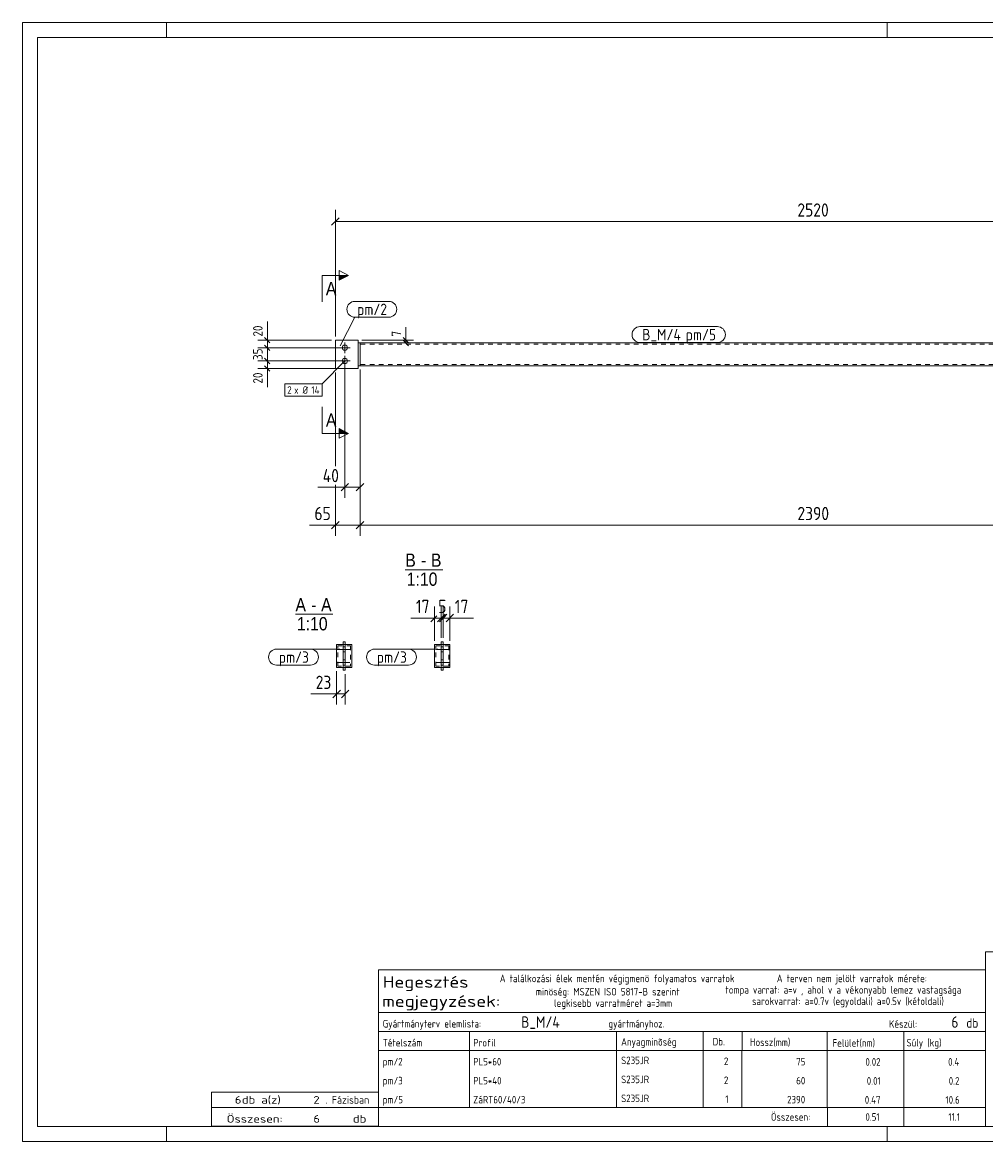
# Model space of a CAD drawing. Header units: millimetres. Extents: x 1 to 419, y 1 to 296.
# Tile 1 of 2: x 1 to 255, y 1 to 296. Entities that reach past the tile are written whole.
import ezdxf

# ---------------------------------------------------------------- set-up
doc = ezdxf.new("R2010")
doc.units = ezdxf.units.MM
doc.header["$LTSCALE"] = 0.6
doc.linetypes.add('XKITLINE00', pattern=[0])
doc.linetypes.add('XKITLINE02', pattern=[4, 2, -2])
for name, color, linetype, lineweight in [('Bolt', 7, 'Continuous', 0), ('BoltMark', 3, 'Continuous', 0), ('DrawingSheet', 5, 'Continuous', 0), ('OtherObjectType', 1, 'Continuous', 0), ('Part', 2, 'Continuous', 0), ('PartMark', 3, 'Continuous', 0), ('Section', 6, 'Continuous', 0), ('Z-DIMENSIONS', 1, 'Continuous', 0)]:
    doc.layers.add(name, color=color, linetype=linetype, lineweight=lineweight)
doc.styles.add('ARIAL', font='ARIAL.TTF')
doc.styles.add('ISOCPEUR', font='ISOCPEUR.TTF')

msp = doc.modelspace()

# ---------------------------------------------------------------- hatches: boundary and pattern name
at = {"layer": 'Section'}
for points in [[(84.5, 229.32), (87, 229.32), (84.5, 228.07)], [(84.5, 188.93), (87, 187.68), (84.5, 187.68)]]:
    msp.add_hatch(color=6, dxfattribs=at).paths.add_polyline_path(points, flags=17)

# ---------------------------------------------------------------- linework, layer by layer
at = {"layer": 'Bolt', "color": 3, "linetype": 'XKITLINE00', "lineweight": 0}
for p, q in [((87.4, 210.25), (84.6, 210.25)), ((86, 211.65), (86, 208.85)), ((87.4, 206.75), (84.6, 206.75)), ((86, 208.15), (86, 205.35)), ((87.33, 130.75), (83.78, 130.75)), ((86.08, 131.45), (85.58, 131.45)), ((86.08, 130.05), (85.58, 130.05)), ((110.17, 130.75), (113.72, 130.75)), ((111.42, 131.45), (111.92, 131.45)), ((111.42, 130.05), (111.92, 130.05)), ((87.33, 127.25), (83.78, 127.25)), ((86.08, 127.95), (85.58, 127.95)), ((110.17, 127.25), (113.72, 127.25)), ((111.42, 127.95), (111.92, 127.95)), ((86.08, 126.55), (85.58, 126.55)), ((111.42, 126.55), (111.92, 126.55))]:
    msp.add_line(p, q, dxfattribs=at)
for centre in [(86, 210.25), (86, 206.75)]:
    msp.add_circle(centre, 0.7, dxfattribs=at)
at = {"layer": 'BoltMark', "color": 7, "linetype": 'XKITLINE00', "lineweight": 0}
for p, q in [((86, 206.75), (80.01, 200.7)), ((70.22, 200.7), (80.01, 200.7)), ((70.22, 197.5), (70.22, 200.7)), ((80.01, 197.5), (80.01, 200.7)), ((70.22, 197.5), (80.01, 197.5))]:
    msp.add_line(p, q, dxfattribs=at)
at = {"layer": 'DrawingSheet', "color": 2, "linetype": 'XKITLINE00', "lineweight": 0}
for p, q in [((419, 296), (1, 296)), ((1, 296), (1, 1)), ((39, 292), (39, 296)), ((229, 292), (229, 296)), ((39, 1), (39, 5)), ((229, 1), (229, 5)), ((1, 1), (419, 1))]:
    msp.add_line(p, q, dxfattribs=at)
at = {"layer": 'DrawingSheet', "color": 3, "linetype": 'XKITLINE00', "lineweight": 0}
for p, q in [((415, 292), (5, 292)), ((5, 292), (5, 5)), ((5, 5), (415, 5))]:
    msp.add_line(p, q, dxfattribs=at)
at = {"layer": 'OtherObjectType', "color": 6, "linetype": 'XKITLINE00', "lineweight": 0}
for p, q in [((101.93, 151.75), (111.81, 151.75)), ((72.98, 140), (82.86, 140))]:
    msp.add_line(p, q, dxfattribs=at)
at = {"layer": 'OtherObjectType', "color": 7, "linetype": 'XKITLINE00', "lineweight": 0}
for p, q in [((254.84, 51.05), (254.84, 6.75)), ((254.84, 51.05), (415, 51.05)), ((94.84, 35.01), (94.84, 46.26)), ((94.84, 46.26), (254.84, 46.26)), ((254.84, 46.26), (254.84, 35.01)), ((94.84, 35.01), (254.84, 35.01)), ((94.84, 35.01), (254.84, 35.01)), ((94.84, 35.01), (94.84, 30.01)), ((254.84, 35.01), (254.84, 30.01)), ((94.84, 30.01), (254.84, 30.01)), ((94.84, 30.01), (94.84, 25.01)), ((118.84, 30.01), (118.84, 25.01)), ((157.61, 25.01), (157.61, 30.01)), ((180.5, 30.01), (180.5, 25.01)), ((190.7, 30.01), (190.7, 25.13)), ((213.15, 30.01), (213.15, 25.01)), ((233.33, 30.01), (233.33, 25.01)), ((254.84, 30.01), (254.84, 25.01)), ((94.84, 25.01), (254.84, 25.01)), ((94.84, 25.01), (94.84, 20.01)), ((118.84, 25.01), (118.84, 20.01)), ((157.61, 20.01), (157.61, 25.01)), ((180.5, 25.01), (180.5, 20.01)), ((190.67, 25.01), (190.67, 20.01)), ((213.18, 25.01), (213.18, 20.01)), ((233.33, 25.01), (233.33, 20.01)), ((254.84, 25.01), (254.84, 20.01)), ((94.84, 20.01), (94.84, 15.01)), ((118.84, 20.01), (118.84, 15.01)), ((157.61, 15.01), (157.61, 20.01)), ((180.5, 20.01), (180.5, 15.01)), ((190.67, 20), (190.67, 15)), ((213.18, 20.01), (213.18, 15.01)), ((233.33, 20.01), (233.33, 15.01)), ((254.84, 20.01), (254.84, 15.01)), ((94.84, 15), (94.84, 10)), ((118.84, 15), (118.84, 10)), ((157.61, 10), (157.61, 15)), ((180.5, 15), (180.5, 10)), ((190.67, 15), (190.67, 10)), ((213.18, 15), (213.18, 10)), ((233.33, 15), (233.33, 10)), ((254.84, 15), (254.84, 10)), ((50.84, 10), (50.84, 14)), ((50.84, 14), (94.84, 14)), ((94.84, 10), (94.84, 14)), ((50.84, 10), (94.84, 10)), ((50.85, 5.02), (50.84, 9.99)), ((50.84, 9.98), (94.74, 9.98)), ((94.84, 10), (254.84, 10)), ((94.84, 10), (94.84, 5)), ((213.19, 10), (213.19, 5)), ((233.31, 10), (233.31, 5)), ((254.84, 10), (254.84, 5)), ((50.89, 5.03), (94.79, 5.03)), ((94.84, 5), (254.84, 5))]:
    msp.add_line(p, q, dxfattribs=at)
at = {"layer": 'Part', "color": 2, "linetype": 'XKITLINE00', "lineweight": 0}
for p, q in [((83.5, 204.75), (83.5, 212.25)), ((83.5, 212.25), (89.5, 212.25)), ((89.5, 212.25), (89.5, 211.5)), ((89.5, 205.5), (89.5, 211.5)), ((90, 211.5), (89.5, 211.5)), ((90, 205.5), (90, 211.5)), ((329, 211.5), (90, 211.5)), ((90, 205.5), (90, 211.5)), ((83.5, 204.75), (89.5, 204.75)), ((89.5, 204.75), (89.5, 205.5)), ((90, 205.5), (89.5, 205.5)), ((329, 205.5), (90, 205.5)), ((85.58, 125.25), (85.58, 132.75)), ((86.08, 132.75), (85.58, 132.75)), ((86.08, 125.25), (86.08, 132.75)), ((111.42, 132.75), (111.92, 132.75)), ((111.42, 132.75), (111.42, 125.25)), ((111.92, 125.25), (111.92, 132.75)), ((83.83, 126), (83.83, 132)), ((83.83, 132), (85.58, 132)), ((87.83, 132), (86.08, 132)), ((87.83, 132), (87.83, 126)), ((109.67, 132), (111.42, 132)), ((109.67, 132), (109.67, 126)), ((113.67, 132), (111.92, 132)), ((113.67, 132), (113.67, 126)), ((85.58, 126), (83.83, 126)), ((86.08, 125.25), (85.58, 125.25)), ((87.83, 126), (86.08, 126)), ((109.67, 126), (111.42, 126)), ((111.42, 125.25), (111.92, 125.25)), ((113.67, 126), (111.92, 126))]:
    msp.add_line(p, q, dxfattribs=at)
at = {"layer": 'Part', "color": 7, "linetype": 'XKITLINE02', "lineweight": 0}
for p, q in [((89.5, 211.5), (89.5, 205.5)), ((329, 211.2), (90, 211.2)), ((329, 205.8), (90, 205.8)), ((87.83, 132), (83.83, 132)), ((83.83, 132), (83.83, 126)), ((84.13, 126.3), (84.13, 131.7)), ((84.13, 131.7), (87.53, 131.7)), ((85.58, 132), (86.08, 132)), ((87.53, 131.7), (87.53, 126.3)), ((87.83, 126), (87.83, 132)), ((113.67, 132), (109.67, 132)), ((109.67, 132), (109.67, 126)), ((109.97, 126.3), (109.97, 131.7)), ((109.97, 131.7), (113.37, 131.7)), ((111.42, 132), (111.92, 132)), ((113.37, 131.7), (113.37, 126.3)), ((113.67, 126), (113.67, 132)), ((83.83, 126), (87.83, 126)), ((87.53, 126.3), (84.13, 126.3)), ((85.58, 126), (86.08, 126)), ((109.67, 126), (113.67, 126)), ((113.37, 126.3), (109.97, 126.3)), ((111.42, 126), (111.92, 126))]:
    msp.add_line(p, q, dxfattribs=at)
at = {"layer": 'PartMark', "color": 7, "linetype": 'XKITLINE00', "lineweight": 0}
for p, q in [((88.64, 222.47), (97.57, 222.47)), ((84.73, 210.72), (88.64, 218.27)), ((88.64, 218.27), (97.57, 218.27)), ((163.8, 215.8), (184.2, 215.8)), ((163.8, 211.6), (184.2, 211.6)), ((68, 130.8), (76.93, 130.8)), ((84.66, 130.77), (76.93, 130.8)), ((93.83, 130.8), (102.77, 130.8)), ((110.5, 130.77), (102.77, 130.8)), ((68, 126.6), (76.93, 126.6)), ((93.83, 126.6), (102.77, 126.6))]:
    msp.add_line(p, q, dxfattribs=at)
for centre, start, end in [((88.64, 220.37), 90, 270), ((97.57, 220.37), 270, 90), ((163.8, 213.7), 90, 270), ((184.2, 213.7), 270, 90), ((68, 128.7), 90, 270), ((76.93, 128.7), 270, 90), ((93.83, 128.7), 90, 270), ((102.77, 128.7), 270, 90)]:
    msp.add_arc(centre, 2.1, start, end, dxfattribs=at)
at = {"layer": 'Section', "color": 6, "linetype": 'XKITLINE00', "lineweight": 0}
for p, q in [((84.5, 228.07), (84.5, 230.57)), ((84.5, 230.57), (87, 229.32)), ((80, 229.32), (80, 222.32)), ((80, 229.32), (87, 229.32)), ((87, 229.32), (84.5, 228.07)), ((80, 187.68), (80, 194.68)), ((87, 187.68), (84.5, 188.93)), ((84.5, 188.93), (84.5, 186.43)), ((80, 187.68), (87, 187.68)), ((87, 187.68), (84.5, 186.43))]:
    msp.add_line(p, q, dxfattribs=at)
at = {"layer": 'Z-DIMENSIONS', "color": 7, "linetype": 'XKITLINE00', "lineweight": 0}
for p, q in [((83.5, 213.25), (83.5, 246.55)), ((84.49, 244.49), (82.51, 242.51)), ((83.5, 243.5), (335.5, 243.5)), ((65.57, 212.25), (65.57, 217.13)), ((65.57, 212.25), (65.57, 217.13)), ((102.09, 212.25), (102.09, 215.63)), ((102.09, 212.25), (102.09, 215.63)), ((64.86, 212.96), (66.27, 211.54)), ((101.39, 212.96), (102.8, 211.54)), ((82.5, 212.25), (63.07, 212.25)), ((85, 210.25), (63.07, 210.25)), ((85, 210.25), (64.82, 210.25)), ((64.86, 210.96), (66.27, 209.54)), ((64.86, 210.96), (66.27, 209.54)), ((65.57, 210.25), (65.57, 212.25)), ((65.57, 206.75), (65.57, 210.25)), ((90.5, 212.25), (104.09, 212.25)), ((90.5, 211.5), (104.09, 211.5)), ((101.39, 212.21), (102.8, 210.79)), ((102.09, 211.5), (102.09, 212.25)), ((85, 206.75), (63.07, 206.75)), ((85, 206.75), (64.82, 206.75)), ((64.86, 207.46), (66.27, 206.04)), ((64.86, 207.46), (66.27, 206.04)), ((65.57, 204.75), (65.57, 206.75)), ((88.5, 204.75), (63.07, 204.75)), ((64.86, 205.46), (66.27, 204.04)), ((65.57, 204.75), (65.57, 199.87)), ((65.57, 204.75), (65.57, 199.87)), ((83.5, 203.75), (83.5, 179)), ((86, 205.75), (86, 170.7)), ((90, 204.5), (90, 160.7)), ((90, 204.5), (90, 160.7)), ((90, 204.5), (90, 170.7)), ((83.5, 174.1), (83.5, 160.7)), ((86.99, 174.49), (85.01, 172.51)), ((90.99, 174.49), (89.01, 172.51)), ((86, 173.5), (78.86, 173.5)), ((86, 173.5), (78.86, 173.5)), ((86, 173.5), (90, 173.5)), ((83.5, 163.5), (76.66, 163.5)), ((83.5, 163.5), (76.66, 163.5)), ((84.49, 164.49), (82.51, 162.51)), ((83.5, 163.5), (90, 163.5)), ((90.99, 164.49), (89.01, 162.51)), ((90.99, 164.49), (89.01, 162.51)), ((90, 163.5), (329, 163.5)), ((109.67, 133), (109.67, 142.05)), ((111.42, 133.75), (111.42, 142.05)), ((111.92, 133.75), (111.92, 142.05)), ((113.67, 133), (113.67, 142.05)), ((109.67, 139), (103.43, 139)), ((109.67, 139), (103.43, 139)), ((110.27, 139.6), (108.68, 138.01)), ((109.67, 139), (111.42, 139)), ((112.41, 139.99), (110.43, 138.01)), ((112.02, 139.6), (110.43, 138.01)), ((112.91, 139.99), (110.93, 138.01)), ((112.52, 139.6), (110.93, 138.01)), ((111.42, 133.75), (111.42, 139.6)), ((111.42, 139), (111.92, 139)), ((111.92, 133.75), (111.92, 139.6)), ((111.92, 139), (113.67, 139)), ((114.66, 139.99), (112.68, 138.01)), ((113.67, 139), (119.9, 139)), ((113.67, 139), (119.9, 139)), ((83.83, 125), (83.83, 116.2)), ((86.08, 124.25), (86.08, 116.2)), ((83.83, 119), (77, 119)), ((83.83, 119), (77, 119)), ((84.82, 119.99), (82.84, 118.01)), ((83.83, 119), (86.08, 119)), ((87.07, 119.99), (85.09, 118.01))]:
    msp.add_line(p, q, dxfattribs=at)
at = {"layer": 'Z-DIMENSIONS', "color": 3}
for p in [(83.5, 243.5), (65.57, 212.25), (65.57, 210.25), (65.57, 210.25), (102.09, 212.25), (102.09, 211.5), (65.57, 206.75), (65.57, 206.75), (65.57, 204.75), (86, 173.5), (90, 173.5), (83.5, 163.5), (90, 163.5), (90, 163.5), (109.67, 139), (111.42, 139), (111.42, 139), (111.92, 139), (111.92, 139), (113.67, 139), (83.83, 119), (86.08, 119)]:
    msp.add_point(p, dxfattribs=at)

# ---------------------------------------------------------------- texts
at = {"layer": 'BoltMark', "color": 3, "style": 'ISOCPEUR', "width": 0.85}
for s, p in [('2', (70.82, 198.1)), ('x Ø', (72.63, 198.1)), ('14', (77.18, 198.1))]:
    msp.add_text(s, height=2, dxfattribs=at).set_placement(p)
at = {"layer": 'OtherObjectType', "color": 6, "style": 'ARIAL', "width": 0.85}
for s, p in [('B', (101.93, 152.5)), ('-', (106.09, 152.5)), ('B', (108.69, 152.5)), ('1:10', (102.32, 147.5)), ('A', (72.98, 140.75)), ('-', (77.14, 140.75)), ('A', (79.74, 140.75)), ('1:10', (73.37, 135.75))]:
    msp.add_text(s, height=3.5, dxfattribs=at).set_placement(p)
at = {"layer": 'OtherObjectType', "color": 7, "style": 'ISOCPEUR'}
for s, height, width, p in [('Hegesztés', 3, 1.19, (95.99, 41.57)), ('A találkozási élek mentén végigmenö folyamatos varratok', 2, 0.85, (126.84, 43.01)), ('A terven nem jelölt varratok mérete:', 2, 0.85, (199.86, 43.01)), ('minöség: MSZEN ISO 5817-B szerint', 2, 0.85, (136.34, 39.51)), ('tompa varrat: a=v , ahol v a vékonyabb lemez vastagsága', 2, 0.85, (186.34, 40.01)), ('megjegyzések:', 3, 1.19, (95.84, 36.51)), ('legkisebb varratméret a=3mm', 2, 0.85, (141.16, 36.51)), ('sarokvarrat: a=0.7v (egyoldali) a=0.5v (kétoldali)', 2, 0.85, (193.34, 37.01)), ('Gyártmányterv elemlista:                               gyártmányhoz.', 2, 0.85, (95.99, 31.07)), ('Készül:', 2, 0.85, (229.47, 31.01)), ('db', 2.5, 0.85, (249.84, 31.01)), ('Tételszám', 2, 0.85, (95.99, 26.07)), ('Profil', 2, 0.85, (119.84, 26.07)), ('Anyagminõség', 2, 0.85, (158.83, 26.29)), ('Db.', 2, 0.85, (182.96, 26.35)), ('Hossz(mm)', 2, 0.85, (192.78, 26.21)), ('Felület(nm)', 2, 0.85, (214.56, 26.01)), ('Súly (kg)', 2, 0.85, (234.05, 26.07)), ('6', 2, 1.211571, (56.99, 11)), ('db a(z)', 2, 1.211571, (58.84, 11)), ('2', 2, 1.211571, (77.7, 11)), ('. Fázisban', 2, 0.935, (80.84, 11)), ('Összesen:', 2, 0.85, (198.33, 6.5)), ('Összesen:            db', 2, 1.211571, (54.84, 6)), ('6', 2, 1.211571, (77.7, 6))]:
    msp.add_text(s, height=height, dxfattribs=dict(at, width=width)).set_placement(p)
at = {"layer": 'OtherObjectType', "color": 5, "style": 'ISOCPEUR', "width": 0.85}
for s, height, p in [('B_M/4', 3, (132.48, 31.01)), ('6', 3, (245.89, 31.01)), ('pm/2', 2, (95.99, 21.07)), ('PL5*60', 2, (119.84, 21.07)), ('S235JR', 2, (158.83, 21.41)), ('2', 2, (185.94, 21.18)), ('75', 2, (204.98, 21.07)), ('0.02', 2, (223.23, 21.01)), ('0.4', 2, (245.02, 21.01)), ('pm/3', 2, (95.99, 16.07)), ('PL5*40', 2, (119.84, 16.07)), ('S235JR', 2, (158.83, 16.4)), ('2', 2, (185.94, 16.17)), ('60', 2, (204.98, 16.07)), ('0.01', 2, (223.58, 16)), ('0.2', 2, (245.19, 16)), ('pm/5', 2, (95.99, 11.06)), ('ZáRT60/40/3', 2, (119.84, 11.06)), ('S235JR', 2, (158.83, 11.4)), ('1', 2, (186.28, 11.17)), ('2390', 2, (202.58, 11.06)), ('0.47', 2, (223.06, 11)), ('10.6', 2, (244.33, 11)), ('0.51', 2, (223.23, 6.5)), ('11.1', 2, (245.09, 6.5))]:
    msp.add_text(s, height=height, dxfattribs=at).set_placement(p)
at = {"layer": 'PartMark', "color": 3, "style": 'ISOCPEUR', "width": 0.85}
for s, p in [('pm/2', (89.24, 218.87)), ('pm/5', (175.87, 212.2)), ('pm/3', (68.6, 127.2)), ('pm/3', (94.43, 127.2))]:
    msp.add_text(s, height=3, dxfattribs=at).set_placement(p)
at = {"layer": 'PartMark', "color": 1, "style": 'ISOCPEUR', "width": 0.85}
msp.add_text('B_M/4', height=3, dxfattribs=at).set_placement((164.4, 212.2))
at = {"layer": 'Section', "color": 6, "style": 'ARIAL', "width": 0.85}
for p in [(81, 224.07), (81, 189.43)]:
    msp.add_text('A', height=3.5, dxfattribs=at).set_placement(p)
at = {"layer": 'Z-DIMENSIONS', "color": 3, "style": 'ISOCPEUR', "width": 0.85}
for s, p in [('2520', (205.29, 244.8)), ('40', (80.17, 174.8)), ('65', (77.98, 164.8)), ('2390', (205.29, 164.8)), ('17', (104.74, 140.3)), ('5', (110.61, 140.3)), ('17', (114.98, 140.3)), ('23', (78.31, 120.3))]:
    msp.add_text(s, height=3.5, dxfattribs=at).set_placement(p)
for s, p in [('20', (64.32, 213.19)), ('7', (100.84, 213.19)), ('35', (64.32, 207)), ('20', (64.32, 200.8))]:
    msp.add_text(s, height=2.5, rotation=90.0002, dxfattribs=at).set_placement(p)

doc.saveas('drawing.dxf')
